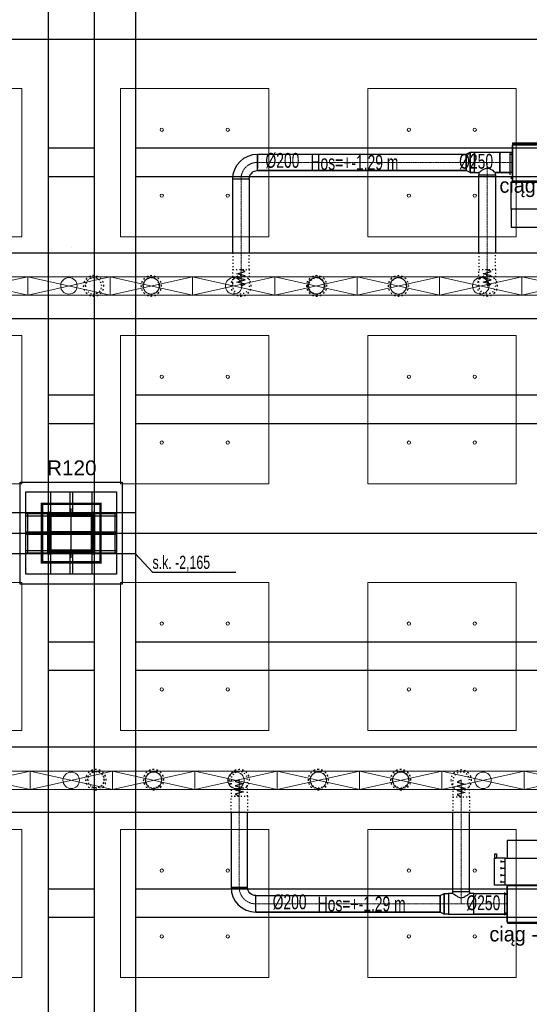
# Model space of a CAD drawing. Header units: centimetres. Extents: x -228435 to 46820, y -89367 to 152985.
# Tile 170 of 252: x -11165 to -4979, y 23275 to 35238. Entities that reach past the tile are written whole.
import ezdxf

# ---------------------------------------------------------------- set-up
doc = ezdxf.new("R2010")
doc.units = ezdxf.units.CM
doc.header["$LTSCALE"] = 50
doc.header["$PDMODE"] = 35
doc.header["$PDSIZE"] = 0.1
for name, pattern in [('CADVENT_CENTERLINE', [9.9, 7.4, -1, 0.5, -1]), ('CADVENT_HIDDEN', [0.8, 0.25, -0.55]), ('Kondygnacja  -0_5$0$HIDDEN', [9.525, 6.35, -3.175]), ('Kondygnacja  -0_5$0$HIDDEN2', [4.7625, 3.175, -1.5875]), ('Osie rzutów$0$DASHDOT2', [12.7, 6.35, -3.175, 0, -3.175])]:
    doc.linetypes.add(name, pattern=pattern)
doc.layers.get('0').update_dxf_attribs({"color": 8})
doc.layers.get('DEFPOINTS').update_dxf_attribs({"color": 8})
for name, color, linetype in [('01-103-Went PP_poziom-0_5$0$L_Nawiew', 3, 'Continuous'), ('bgde-nawiewEXP', 1, 'Continuous'), ('bgde-nawiewHIDDEN', 1, 'Continuous'), ('bgde-tekst', 7, 'Continuous'), ('bgde-wywiewSOL', 5, 'Continuous'), ('Kondygnacja  -0_5$0$ARCH_GK', 8, 'Continuous'), ('Kondygnacja  -0_5$0$ARCH_INFO_ODPORNOŚĆ OGNIOWA', 8, 'Continuous'), ('Kondygnacja  -0_5$0$ARCH_KONSTR_POWYŻEJ RZUTU', 8, 'Kondygnacja  -0_5$0$HIDDEN'), ('Kondygnacja  -0_5$0$ARCH_KONSTR_POWYŻEJ RZUTU_IST', 8, 'Kondygnacja  -0_5$0$HIDDEN2'), ('Kondygnacja  -0_5$0$ARCH_KONSTRUKCJA_NIEWIDOCZNA', 8, 'Continuous'), ('Kondygnacja  -0_5$0$ARCH_OKŁADZINA', 8, 'Continuous'), ('Kondygnacja  -0_5$0$ARCH_SŁUPY', 8, 'Continuous'), ('Osie rzutów$0$ARCH_INFO_OSIE_IST', 8, 'Osie rzutów$0$DASHDOT2'), ('Osie rzutów$0$ARCH_INFO_OSIE_OPISY_IST', 8, 'Continuous')]:
    doc.layers.add(name, color=color, linetype=linetype)
for name, color, linetype, lineweight in [('bgde-nawiewCEN', 7, 'Continuous', 13), ('bgde_AJ_specyfikacja', 2, 'Continuous', 30), ('bgde_nawiewnik', 11, 'Continuous', 5), ('Kondygnacja  -0_5$0$ARCH_INFO_WYMIARY', 8, 'Continuous', 9), ('SU Lampy kwadratowe  -05$0$ARCH_SUFITY_PODWIESZANE', 8, 'Continuous', 9)]:
    doc.layers.add(name, color=color, linetype=linetype, lineweight=lineweight)
doc.styles.add('Kondygnacja  -0_5$0$Arial', font='ARIAL.TTF')
doc.styles.add('Kondygnacja  -0_5$0$BIKTS', font='bikromsw.shx', dxfattribs={"width": 0.8})
doc.styles.add('Kondygnacja  -0_5$0$Romans', font='Romans.shx', dxfattribs={"width": 0.7})
doc.dimstyles.new('Kondygnacja  -0_5$0$Wymiary 1-100', dxfattribs={"dimtxt": 12, "dimasz": 10, "dimexe": 5, "dimexo": 0, "dimgap": 4, "dimtad": 1, "dimrnd": 0.5, "dimzin": 12, "dimdsep": 46, "dimtxsty": 'Kondygnacja  -0_5$0$Romans', "dimblk": 'Kondygnacja  -0_5$0$_Oblique', "dimcen": 10, "dimdle": 10, "dimclrt": 55, "dimazin": 0, "dimtfac": 1, "dimtmove": 1, "dimatfit": 3, "dimfxl": 0, "dimtolj": 1, "dimtzin": 0, "dimarcsym": 0})
pattern_1 = [(45, (-1133.3117, -3177.9858), (-0.6735192, 0.6735192), [])]

# ---------------------------------------------------------------- blocks, each defined once
blk = doc.blocks.new('Osie rzutów')
at = {"layer": 'Osie rzutów$0$ARCH_INFO_OSIE_IST', "ltscale": 10}
for p, q in [((11060, 12510), (11060, 4623.26)), ((4436.24, 8000), (15156.54, 8000)), ((11060, 7370), (11060, 7430)), ((4436.04, 7400), (15156.54, 7400)), ((11090, 7400), (11030, 7400))]:
    blk.add_line(p, q, dxfattribs=at)
blk = doc.blocks.new('SU Lampy kwadratowe  -05$0$moduł sufitu')
at = {"layer": 'SU Lampy kwadratowe  -05$0$ARCH_SUFITY_PODWIESZANE'}
for points in [[(60, -60), (240, -60), (240, -240), (60, -240)], [(360, -60), (540, -60), (540, -240), (360, -240)], [(60, -360), (240, -360), (240, -540), (60, -540)], [(360, -360), (540, -360), (540, -540), (360, -540)]]:
    blk.add_lwpolyline(points, close=True, dxfattribs=at)
for centre in [(110, -110), (190, -110), (410, -110), (490, -110), (110, -190), (190, -190), (410, -190), (490, -190), (110, -410), (190, -410), (410, -410), (490, -410), (110, -490), (190, -490), (410, -490), (490, -490)]:
    blk.add_circle(centre, 2, dxfattribs=at)
blk = doc.blocks.new('SU Lampy kwadratowe  -05')
at = {"layer": 'SU Lampy kwadratowe  -05$0$ARCH_SUFITY_PODWIESZANE'}
for points in [[(11120, 7340), (11300, 7340), (11300, 7160), (11120, 7160)], [(11420, 7340), (11600, 7340), (11600, 7160), (11420, 7160)], [(11120, 7040), (11300, 7040), (11300, 6860), (11120, 6860)], [(11420, 7040), (11600, 7040), (11600, 6860), (11420, 6860)]]:
    blk.add_lwpolyline(points, close=True, dxfattribs=at)
for centre in [(11170, 7290), (11250, 7290), (11470, 7290), (11550, 7290), (11170, 7210), (11250, 7210), (11470, 7210), (11550, 7210), (11170, 6990), (11250, 6990), (11470, 6990), (11550, 6990), (11170, 6910), (11250, 6910), (11470, 6910), (11550, 6910)]:
    blk.add_circle(centre, 2, dxfattribs=at)
for p in [(10460, 8000), (11060, 8000), (10460, 7400)]:
    blk.add_blockref('SU Lampy kwadratowe  -05$0$moduł sufitu', p, dxfattribs=at)
blk = doc.blocks.new('Kondygnacja  -0_5$0$słup_kwadrat')
at = {"layer": 'Kondygnacja  -0_5$0$ARCH_SŁUPY', "lineweight": 40}
h = blk.add_hatch(dxfattribs=at)
h.set_pattern_fill('ANSI31', color=256, scale=0.3, style=0)
h.set_pattern_definition(pattern_1)
h.paths.add_polyline_path([(36, 34), (39, 34), (39, 84), (36, 84)])
h = blk.add_hatch(dxfattribs=at)
h.set_pattern_fill('ANSI31', color=256, scale=0.3, style=0)
h.set_pattern_definition(pattern_1)
h.paths.add_polyline_path([(89, 34), (92, 34), (92, 84), (89, 84)])
h = blk.add_hatch(dxfattribs=at)
h.set_pattern_fill('ANSI31', color=256, scale=0.3, style=0)
h.set_pattern_definition(pattern_1)
h.paths.add_polyline_path([(89, 80), (89, 83), (39, 83), (39, 80)])
h = blk.add_hatch(dxfattribs=at)
h.set_pattern_fill('ANSI31', color=256, scale=0.3, style=0)
h.set_pattern_definition(pattern_1)
h.paths.add_polyline_path([(89, 57.5), (89, 60.5), (39, 60.5), (39, 57.5)])
h = blk.add_hatch(dxfattribs=at)
h.set_pattern_fill('ANSI31', color=256, scale=0.3, style=0)
h.set_pattern_definition(pattern_1)
h.paths.add_polyline_path([(89, 35), (89, 38), (39, 38), (39, 35)])
at = {"layer": 'Kondygnacja  -0_5$0$ARCH_KONSTRUKCJA_NIEWIDOCZNA'}
blk.add_lwpolyline([(119, 109), (119, 9), (9, 9), (9, 109)], close=True, dxfattribs=at)
for points in [[(36, 109), (36, 84)], [(39, 109), (39, 84)], [(62.5, 109), (62.5, 83)], [(65.5, 109), (65.5, 83)], [(89, 109), (89, 84)], [(92, 109), (92, 84)], [(9, 83), (36, 83)], [(9, 80), (36, 80)], [(92, 83), (119, 83)], [(92, 80), (119, 80)], [(9, 60.5), (36, 60.5)], [(92, 60.5), (119, 60.5)], [(9, 57.5), (36, 57.5)], [(92, 57.5), (119, 57.5)], [(9, 38), (36, 38)], [(92, 38), (119, 38)], [(9, 35), (36, 35)], [(36, 34), (36, 9)], [(39, 34), (39, 9)], [(62.5, 35), (62.5, 9)], [(65.5, 35), (65.5, 9)], [(89, 34), (89, 9)], [(92, 35), (119, 35)], [(92, 34), (92, 9)]]:
    blk.add_lwpolyline(points, dxfattribs=at)
at = {"layer": 'Kondygnacja  -0_5$0$ARCH_OKŁADZINA'}
blk.add_lwpolyline([(2, 121), (126, 121), (126, -3), (2, -3)], close=True, dxfattribs=at)
at = {"layer": 'Kondygnacja  -0_5$0$ARCH_SŁUPY', "lineweight": 40}
for p, q in [((39, 60.5), (89, 60.5)), ((89, 57.5), (39, 57.5))]:
    blk.add_line(p, q, dxfattribs=at)
at = {"layer": 'Kondygnacja  -0_5$0$ARCH_SŁUPY', "lineweight": 50, "const_width": 3}
blk.add_lwpolyline([(28.5, 94.5), (99.5, 94.5), (99.5, 23.5), (28.5, 23.5)], close=True, dxfattribs=at)
at = {"layer": 'Kondygnacja  -0_5$0$ARCH_SŁUPY', "lineweight": 40}
for points in [[(36, 84), (39, 84), (39, 34), (36, 34)], [(89, 84), (92, 84), (92, 34), (89, 34)]]:
    blk.add_lwpolyline(points, close=True, dxfattribs=at)
for points in [[(89, 83), (39, 83)], [(39, 80), (89, 80)], [(89, 38), (39, 38)], [(39, 35), (89, 35)]]:
    blk.add_lwpolyline(points, dxfattribs=at)
blk = doc.blocks.new('Kondygnacja  -0_5$0$konstrukcja istniejąca -0.5')
at = {"layer": 'Kondygnacja  -0_5$0$ARCH_KONSTR_POWYŻEJ RZUTU_IST', "ltscale": 10}
for points in [[(11032, 8575), (11032, 7425)], [(11088, 8575), (11088, 7425)], [(11138, 8575), (11138, 7425)], [(11138, 7375), (10982, 7375), (10982, 7425), (11138, 7425), (11138, 7375)], [(11032, 7375), (11032, 6225)], [(11088, 7375), (11088, 6225)], [(11138, 7375), (11138, 6225)], [(11032, 7267.9), (11088, 7267.9)], [(11138, 7267.9), (12182, 7267.9)], [(11088, 7232.9), (11032, 7232.9)], [(12182, 7232.9), (11138, 7232.9)], [(11032, 6967.9), (11088, 6967.9)], [(11138, 6967.9), (12182, 6967.9)], [(11088, 6932.9), (11032, 6932.9)], [(12182, 6932.9), (11138, 6932.9)]]:
    blk.add_lwpolyline(points, dxfattribs=at)
at = {"layer": 'Kondygnacja  -0_5$0$ARCH_KONSTR_POWYŻEJ RZUTU_IST', "ltscale": 10, "elevation": 0}
for points in [[(11032, 7867.9), (11088, 7867.9)], [(11138, 7867.9), (12182, 7867.9)], [(11088, 7832.9), (11032, 7832.9)], [(12182, 7832.9), (11138, 7832.9)], [(11032, 7567.9), (11088, 7567.9)], [(11138, 7567.9), (12182, 7567.9)], [(11088, 7532.9), (11032, 7532.9)], [(12182, 7532.9), (11138, 7532.9)], [(11007, 7425), (11007, 7375)], [(11113, 7425), (11113, 7375)]]:
    blk.add_lwpolyline(points, dxfattribs=at)
at = {"layer": 'Kondygnacja  -0_5$0$ARCH_KONSTR_POWYŻEJ RZUTU_IST'}
blk.add_lwpolyline([(11138, 7375), (11158.7, 7352.5), (11259.8, 7352.5)], dxfattribs=at)
at = {"layer": 'Kondygnacja  -0_5$0$ARCH_KONSTR_POWYŻEJ RZUTU_IST', "style": 'Kondygnacja  -0_5$0$BIKTS', "width": 0.7}
blk.add_text('s.k. -2,165', height=16, dxfattribs=at).set_placement((11158.7, 7356.5))
blk = doc.blocks.new('Kondygnacja  -0_5$0$_Oblique')
at = {"color": 0, "linetype": 'ByBlock', "lineweight": -2}
blk.add_line((-0.5, -0.5), (0.5, 0.5), dxfattribs=at)
blk = doc.blocks.new('*D212')
at = {"layer": 'DEFPOINTS', "color": 0}
for p in [(-30586, 81900), (-30681, 12490), (9064, 12490)]:
    blk.add_point(p, dxfattribs=at)
at = {"layer": 'Kondygnacja  -0_5$0$ARCH_INFO_WYMIARY', "color": 0, "lineweight": -2}
for p, q in [((-30673, 81900), (-30686, 81900)), ((-30681, 81910), (-30681, 12480)), ((-30673, 12490), (-30686, 12490))]:
    blk.add_line(p, q, dxfattribs=at)
at = {"layer": 'Kondygnacja  -0_5$0$ARCH_INFO_WYMIARY', "color": 0, "lineweight": -2, "xscale": 10, "yscale": 10, "zscale": 10}
for p, rotation in [((-30681, 81900), 90), ((-30681, 12490), 270)]:
    blk.add_blockref('Kondygnacja  -0_5$0$_Oblique', p, dxfattribs=dict(at, rotation=rotation))
at = {"layer": 'Kondygnacja  -0_5$0$ARCH_INFO_WYMIARY', "color": 55, "insert": (-30691, 47195), "char_height": 12, "attachment_point": 5, "rotation": 90, "style": 'Kondygnacja  -0_5$0$Romans'}
blk.add_mtext('\\A1;69410.5', dxfattribs=at)
blk = doc.blocks.new('A$C066D7839')
at = {"layer": 'bgde_nawiewnik'}
for p, q in [((-50, -11.15), (-50, 11.15)), ((-50, 11.15), (50, 11.15)), ((-50, -11.15), (50, 11.15)), ((50, -11.15), (-50, 11.15)), ((50, 11.15), (50, -11.15)), ((50, -11.15), (-50, -11.15))]:
    blk.add_line(p, q, dxfattribs=at)
blk.add_circle((0, 0), 10, dxfattribs=at)
blk = doc.blocks.new('A$C5B3E7367')
at = {"layer": '01-103-Went PP_poziom-0_5$0$L_Nawiew'}
h = blk.add_hatch(color=256, dxfattribs=at)
h.paths.add_polyline_path([(215, 704), (215, 674), (332, 674), (332, 612), (446, 689), (332, 766), (332, 704)])
h.paths.add_polyline_path([(48, 704), (48, 674), (215, 674), (215, 704)])
for p, q in [((215, 1525), (165, 1525)), ((165, 1525), (165, 1505)), ((165, 1505), (215, 1505)), ((215, 1400), (215, 1530)), ((545, 1530), (215, 1530)), ((215, 1530), (215, 1515)), ((244, 1452), (269, 1452)), ((256, 1452), (256, 1400)), ((326, 1452), (351, 1452)), ((339, 1452), (339, 1400)), ((409, 1452), (434, 1452)), ((421, 1452), (421, 1400)), ((491, 1452), (516, 1452)), ((504, 1452), (504, 1400)), ((545, 1400), (545, 1530)), ((0, 1378), (215, 1378)), ((0, 0), (0, 1378)), ((545, 1400), (215, 1400)), ((215, 1400), (215, 1378)), ((215, 1378), (215, 0)), ((545, 0), (545, 1400)), ((446, 689), (332, 766)), ((332, 704), (332, 766)), ((48, 704), (332, 704)), ((48, 704), (48, 674)), ((48, 674), (332, 674)), ((446, 689), (332, 612)), ((332, 612), (332, 674)), ((215, 0), (0, 0)), ((215, 0), (545, 0))]:
    blk.add_line(p, q, dxfattribs=at)
blk = doc.blocks.new('A$C53CA46B8')
at = {"layer": 'bgde-wywiewSOL'}
for p, q in [((200, 481), (-250, 481)), ((-250, 481), (-250, -879)), ((113, 511), (-162, 511)), ((-137, 481), (-137, 511)), ((88, 481), (88, 511)), ((200, 481), (200, -879)), ((200, -879), (-250, -879)), ((113, -909), (-162, -909)), ((-137, -879), (-137, -909)), ((88, -879), (88, -909))]:
    blk.add_line(p, q, dxfattribs=at)
at = {"layer": '01-103-Went PP_poziom-0_5$0$L_Nawiew'}
blk.add_blockref('A$C5B3E7367', (-795, -894), dxfattribs=at)

msp = doc.modelspace()

# ---------------------------------------------------------------- linework, layer by layer
at = {"layer": 'bgde-nawiewCEN', "linetype": 'CADVENT_CENTERLINE', "ltscale": 0.06}
for p, q in [((-5745.979, 33504.314), (-8278.377, 33504.314)), ((-5642.979, 33504.314), (-5745.979, 33504.314)), ((-5642.979, 33504.314), (-5489.979, 33504.314)), ((-5489.979, 33354.314), (-5489.979, 33504.314)), ((-5489.979, 33504.314), (-5336.979, 33504.314)), ((-5336.979, 33504.314), (-5187.132, 33504.314)), ((-5183.132, 33504.314), (-5187.132, 33504.314)), ((-8478.377, 33304.314), (-8478.377, 32203.959)), ((-5489.979, 33354.314), (-5489.979, 32203.959)), ((-8478.377, 32203.959), (-8478.377, 32185.263)), ((-8478.377, 32185.263), (-8478.377, 32134.152)), ((-5489.979, 32203.959), (-5489.979, 32185.263)), ((-5489.979, 32185.263), (-5489.979, 32134.152)), ((-8478.377, 32134.152), (-8478.377, 32106.359)), ((-8478.377, 32106.359), (-8478.377, 32082.833)), ((-8478.377, 32082.833), (-8478.377, 32063.218)), ((-8478.377, 32063.218), (-8478.377, 32047.159)), ((-5489.979, 32134.152), (-5489.979, 32106.359)), ((-5489.979, 32106.359), (-5489.979, 32082.833)), ((-5489.979, 32082.833), (-5489.979, 32063.218)), ((-5489.979, 32063.218), (-5489.979, 32047.159)), ((-8478.377, 32047.159), (-8478.377, 32034.3)), ((-8478.377, 32034.3), (-8478.377, 32024.285)), ((-8478.377, 32024.285), (-8478.377, 32016.759)), ((-8478.377, 32016.759), (-8478.377, 32011.366)), ((-8478.377, 32011.366), (-8478.377, 32007.752)), ((-8478.377, 32007.752), (-8478.377, 32005.559)), ((-8478.377, 32005.559), (-8478.377, 32004.433)), ((-8478.377, 32004.433), (-8478.377, 32003.959)), ((-5489.979, 32047.159), (-5489.979, 32034.3)), ((-5489.979, 32034.3), (-5489.979, 32024.285)), ((-5489.979, 32024.285), (-5489.979, 32016.759)), ((-5489.979, 32016.759), (-5489.979, 32011.366)), ((-5489.979, 32011.366), (-5489.979, 32007.752)), ((-5489.979, 32007.752), (-5489.979, 32005.559)), ((-5489.979, 32005.559), (-5489.979, 32004.433)), ((-5489.979, 32004.433), (-5489.979, 32003.959)), ((-8499.688, 26002.459), (-8499.688, 26002.933)), ((-8499.688, 26001.333), (-8499.688, 26002.459)), ((-8499.688, 25999.14), (-8499.688, 26001.333)), ((-8499.688, 25995.526), (-8499.688, 25999.14)), ((-8499.688, 25990.133), (-8499.688, 25995.526)), ((-8499.688, 25982.607), (-8499.688, 25990.133)), ((-8499.688, 25972.592), (-8499.688, 25982.607)), ((-8499.688, 25959.733), (-8499.688, 25972.592)), ((-5805.459, 25996.478), (-5805.459, 25996.952)), ((-5805.459, 25995.352), (-5805.459, 25996.478)), ((-5805.459, 25993.159), (-5805.459, 25995.352)), ((-5805.459, 25989.544), (-5805.459, 25993.159)), ((-5805.459, 25984.152), (-5805.459, 25989.544)), ((-5805.459, 25976.626), (-5805.459, 25984.152)), ((-5805.459, 25966.611), (-5805.459, 25976.626)), ((-5805.459, 25953.752), (-5805.459, 25966.611)), ((-8499.688, 25943.674), (-8499.688, 25959.733)), ((-8499.688, 25924.059), (-8499.688, 25943.674)), ((-8499.688, 25900.533), (-8499.688, 25924.059)), ((-8499.688, 25872.74), (-8499.688, 25900.533)), ((-8499.688, 25821.629), (-8499.688, 25872.74)), ((-5805.459, 25937.692), (-5805.459, 25953.752)), ((-5805.459, 25918.078), (-5805.459, 25937.692)), ((-5805.459, 25894.552), (-5805.459, 25918.078)), ((-5805.459, 25866.759), (-5805.459, 25894.552)), ((-5805.459, 25815.648), (-5805.459, 25866.759)), ((-8499.688, 25802.933), (-8499.688, 25821.629)), ((-8499.688, 24695.218), (-8499.688, 25802.933)), ((-5805.459, 25796.952), (-5805.459, 25815.648)), ((-5805.459, 24645.218), (-5805.459, 25796.952)), ((-5805.459, 24645.218), (-5805.459, 24495.218)), ((-6061.459, 24495.218), (-8299.688, 24495.218)), ((-5958.459, 24495.218), (-6061.459, 24495.218)), ((-5958.459, 24495.218), (-5805.459, 24495.218)), ((-5805.459, 24495.218), (-5652.459, 24495.218)), ((-5652.459, 24495.218), (-5246.078, 24495.218)), ((-5242.078, 24495.218), (-5246.078, 24495.218))]:
    msp.add_line(p, q, dxfattribs=at)
msp.add_arc((-8278.377, 33304.314), 200, 90, 180, dxfattribs=at)
at = {"layer": 'bgde-nawiewCEN', "linetype": 'CADVENT_CENTERLINE', "ltscale": 0.06, "extrusion": (0, 0, -1)}
msp.add_arc((8299.688, 24695.218), 200, 270, 0, dxfattribs=at)
at = {"layer": 'bgde-nawiewEXP', "linetype": 'Continuous'}
for points in [[(-5183.132, 33729.314), (-3823.132, 33729.314), (-3823.132, 33739.314), (-5183.132, 33739.314)], [(-5183.132, 33279.314), (-3823.132, 33279.314), (-3823.132, 33729.314), (-5183.132, 33729.314)], [(-8278.377, 33404.314), (-8278.377, 33604.314), (-5745.979, 33604.314), (-5745.979, 33404.314)], [(-5242.078, 24260.218), (-3882.078, 24260.218), (-3882.078, 24270.218), (-5242.078, 24270.218), (-5242.078, 24720.218), (-3882.078, 24720.218), (-3882.078, 24270.218), (-5242.078, 24270.218)], [(-6061.459, 24395.218), (-6061.459, 24595.218), (-6013.302, 24620.218), (-6013.302, 24370.218)], [(-6013.302, 24370.218), (-6013.302, 24620.218), (-5958.459, 24620.218), (-5958.459, 24370.218)], [(-5958.459, 24370.218), (-5652.459, 24370.218), (-5652.459, 24620.218), (-5705.459, 24620.218), (-5713.071, 24612.606), (-5719.463, 24610.703), (-5734.748, 24595.418), (-5761.205, 24583.606), (-5767.19, 24577.621), (-5805.459, 24566.228), (-5843.727, 24577.621), (-5849.713, 24583.606), (-5876.169, 24595.418), (-5891.454, 24610.703), (-5897.847, 24612.606), (-5905.459, 24620.218), (-5958.459, 24620.218), (-5958.459, 24379.733)]]:
    msp.add_lwpolyline(points, close=True, dxfattribs=at)
for points in [[(-8278.377, 33404.314), (-5745.979, 33404.314), (-5745.979, 33604.314), (-5697.822, 33629.314), (-5697.822, 33379.314), (-5745.979, 33404.314)], [(-5697.822, 33379.314), (-5697.822, 33629.314), (-5642.979, 33629.314), (-5642.979, 33504.314)], [(-5642.979, 33379.314), (-5642.979, 33629.314), (-5336.979, 33629.314), (-5336.979, 33415.926)], [(-5336.979, 33379.314), (-5336.979, 33629.314), (-5187.132, 33629.314), (-5187.132, 33552.149)], [(-5187.132, 33379.314), (-5187.132, 33629.314), (-5183.132, 33629.314)], [(-8578.377, 33304.314), (-8572.613, 33362.841), (-8555.541, 33419.119), (-8527.818, 33470.985), (-8490.509, 33516.446), (-8445.048, 33553.755), (-8393.182, 33581.478), (-8336.904, 33598.55), (-8278.377, 33604.314), (-8278.377, 33466.046)], [(-8278.377, 33466.046), (-8278.377, 33504.314)], [(-5642.979, 33504.314), (-5642.979, 33552.149)], [(-5642.979, 33388.829), (-5642.979, 33504.314)], [(-5642.979, 33504.314), (-5642.979, 33456.479)], [(-5187.132, 33552.149), (-5187.132, 33592.702)], [(-5187.132, 33415.926), (-5187.132, 33552.149)], [(-5187.132, 33552.149), (-5187.132, 33504.314)], [(-8578.377, 33304.314), (-8378.377, 33304.314), (-8376.456, 33323.823), (-8370.765, 33342.582), (-8361.524, 33359.871), (-8349.088, 33375.025), (-8333.934, 33387.461), (-8316.646, 33396.702), (-8297.886, 33402.392), (-8278.377, 33404.314), (-8278.377, 33466.046)], [(-8278.377, 33466.046), (-8278.377, 33433.603)], [(-5697.822, 33379.314), (-5642.979, 33379.314)], [(-5642.979, 33379.314), (-5697.822, 33379.314)], [(-5642.979, 33388.829), (-5642.979, 33379.314), (-5589.979, 33379.314), (-5589.979, 33354.314), (-5389.979, 33354.314), (-5389.979, 33379.314), (-5397.591, 33386.926), (-5403.984, 33388.829), (-5419.269, 33404.114), (-5445.725, 33415.926), (-5451.711, 33421.911), (-5489.979, 33433.304), (-5528.248, 33421.911), (-5534.233, 33415.926), (-5560.69, 33404.114), (-5575.975, 33388.829), (-5582.367, 33386.926), (-5589.979, 33379.314)], [(-5642.979, 33379.314), (-5642.979, 33388.829)], [(-5389.979, 33379.314), (-5336.979, 33379.314)], [(-5336.979, 33379.314), (-5389.979, 33379.314)], [(-5336.979, 33415.926), (-5336.979, 33456.479)], [(-5336.979, 33388.829), (-5336.979, 33415.926)], [(-5336.979, 33415.926), (-5336.979, 33388.829)], [(-5336.979, 33388.829), (-5336.979, 33379.314)], [(-5336.979, 33379.314), (-5336.979, 33388.829)], [(-5336.979, 33379.314), (-5187.132, 33379.314)], [(-5187.132, 33379.314), (-5336.979, 33379.314)], [(-5187.132, 33415.926), (-5187.132, 33388.829)], [(-5187.132, 33379.314), (-5187.132, 33415.926)], [(-5187.132, 33379.314), (-5183.132, 33379.314)], [(-8578.377, 32403.941), (-8578.377, 33304.314), (-8378.377, 33304.314), (-8378.377, 32403.941)], [(-5589.979, 32403.941), (-5589.979, 33354.314), (-5389.979, 33354.314), (-5389.979, 32403.941)], [(-40588.801, 32403.941), (630.964, 32403.941), (630.964, 31603.941), (-40588.801, 31603.941)], [(-40588.801, 26403.234), (10635.702, 26403.234), (10635.702, 25603.234), (-40588.801, 25603.234)], [(-8599.688, 25603.234), (-8599.688, 24695.218), (-8593.924, 24636.691), (-8576.852, 24580.413), (-8549.129, 24528.547), (-8511.82, 24483.086), (-8466.359, 24445.777), (-8414.493, 24418.054), (-8358.215, 24400.982), (-8299.688, 24395.218), (-8299.688, 24595.218), (-8319.197, 24597.14), (-8337.956, 24602.83), (-8355.245, 24612.071), (-8370.399, 24624.507), (-8382.835, 24639.661), (-8392.076, 24656.95), (-8397.767, 24675.709), (-8399.688, 24695.218), (-8599.688, 24695.218), (-8599.688, 24695.218), (-8399.688, 24695.218), (-8399.688, 25603.234)], [(-5905.459, 24645.218), (-5705.459, 24645.218), (-5705.459, 25603.234)], [(-5905.459, 24645.218), (-5905.459, 25603.234)], [(-5905.459, 24620.218), (-5905.459, 24645.218), (-5705.459, 24645.218), (-5705.459, 24620.218)], [(-8299.688, 24395.218), (-8299.688, 24595.218), (-6061.459, 24595.218), (-6061.459, 24395.218)], [(-5652.459, 24370.218), (-5652.459, 24620.218), (-5246.078, 24620.218), (-5246.078, 24543.053)], [(-5246.078, 24370.218), (-5246.078, 24620.218), (-5242.078, 24620.218)], [(-5246.078, 24543.053), (-5246.078, 24583.606)], [(-5246.078, 24495.218), (-5246.078, 24543.053)], [(-5246.078, 24543.053), (-5246.078, 24495.218)], [(-5246.078, 24495.218), (-5246.078, 24447.383)], [(-5246.078, 24447.383), (-5246.078, 24495.218)], [(-5246.078, 24406.83), (-5246.078, 24447.383)], [(-5246.078, 24447.383), (-5246.078, 24406.83)], [(-5246.078, 24406.83), (-5246.078, 24379.733)], [(-5246.078, 24370.218), (-5246.078, 24406.83)], [(-8299.688, 24395.218), (-6061.459, 24395.218)], [(-6061.459, 24395.218), (-8299.688, 24395.218)], [(-6061.459, 24395.218), (-6061.459, 24402.83)], [(-5652.459, 24370.218), (-5246.078, 24370.218)], [(-5246.078, 24370.218), (-5652.459, 24370.218)], [(-5246.078, 24370.218), (-5242.078, 24370.218)]]:
    msp.add_lwpolyline(points, dxfattribs=at)
at = {"layer": 'bgde-nawiewHIDDEN', "linetype": 'CADVENT_HIDDEN'}
for points in [[(-5183.132, 33379.314), (-5183.132, 33629.314)], [(-8578.377, 32403.941), (-8578.377, 32203.959), (-8378.377, 32203.959), (-8378.377, 32403.941)], [(-5589.979, 32403.941), (-5589.979, 32203.959), (-5389.979, 32203.959), (-5389.979, 32403.941)], [(-10367.838, 32003.959), (-10360.226, 32042.227), (-10338.549, 32074.67), (-10306.106, 32096.347), (-10267.838, 32103.959), (-10229.57, 32096.347)], [(-10229.57, 32096.347), (-10267.838, 32103.959)], [(-10229.57, 31911.571), (-10197.127, 31933.248), (-10175.45, 31965.691), (-10167.838, 32003.959), (-10175.45, 32042.227), (-10197.127, 32074.67), (-10229.57, 32096.347)], [(-10229.57, 32096.347), (-10197.127, 32074.67)], [(-9667.838, 32003.959), (-9660.226, 32042.227), (-9638.549, 32074.67), (-9606.106, 32096.347), (-9567.838, 32103.959), (-9529.57, 32096.347)], [(-9529.57, 32096.347), (-9567.838, 32103.959)], [(-9529.57, 32096.347), (-9497.127, 32074.67)], [(-9497.127, 32074.67), (-9529.57, 32096.347)], [(-9497.127, 32074.67), (-9475.45, 32042.227)], [(-9475.45, 32042.227), (-9497.127, 32074.67)], [(-6667.838, 32003.959), (-6660.226, 32042.227), (-6638.549, 32074.67), (-6606.106, 32096.347)], [(-6606.106, 32096.347), (-6638.549, 32074.67)], [(-6606.106, 32096.347), (-6567.838, 32103.959), (-6529.57, 32096.347), (-6497.127, 32074.67), (-6475.45, 32042.227)], [(-6475.45, 32042.227), (-6497.127, 32074.67)], [(-10367.838, 32003.959), (-10360.226, 31965.691), (-10338.549, 31933.248), (-10306.106, 31911.571), (-10267.838, 31903.959), (-10229.57, 31911.571)], [(-9667.838, 32003.959), (-9660.226, 31965.691), (-9638.549, 31933.248), (-9606.106, 31911.571), (-9567.838, 31903.959), (-9529.57, 31911.571)], [(-9475.45, 32042.227), (-9467.838, 32003.959), (-9475.45, 31965.691), (-9497.127, 31933.248)], [(-9497.127, 31933.248), (-9475.45, 31965.691)], [(-6667.838, 32003.959), (-6660.226, 31965.691), (-6638.549, 31933.248), (-6606.106, 31911.571)], [(-6606.106, 31911.571), (-6567.838, 31903.959), (-6529.57, 31911.571), (-6497.127, 31933.248), (-6475.45, 31965.691)], [(-6475.45, 32042.227), (-6467.838, 32003.959), (-6475.45, 31965.691), (-6497.127, 31933.248)], [(-10229.57, 31911.571), (-10267.838, 31903.959)], [(-9529.57, 31911.571), (-9567.838, 31903.959)], [(-9529.57, 31911.571), (-9497.127, 31933.248)], [(-9497.127, 31933.248), (-9529.57, 31911.571)], [(-6606.106, 31911.571), (-6638.549, 31933.248)], [(-10340.003, 26003.234), (-10332.391, 26041.502), (-10310.713, 26073.945), (-10278.271, 26095.622)], [(-10278.271, 26095.622), (-10240.003, 26103.234), (-10201.734, 26095.622), (-10169.292, 26073.945), (-10147.615, 26041.502), (-10140.003, 26003.234), (-10147.615, 25964.966), (-10169.292, 25932.523), (-10201.734, 25910.846), (-10240.003, 25903.234), (-10278.271, 25910.846), (-10310.713, 25932.523)], [(-10278.271, 26095.622), (-10310.713, 26073.945)], [(-9632.391, 26041.502), (-9610.713, 26073.945), (-9578.271, 26095.622), (-9540.003, 26103.234), (-9501.734, 26095.622)], [(-9501.734, 26095.622), (-9540.003, 26103.234)], [(-9501.734, 26095.622), (-9469.292, 26073.945), (-9447.615, 26041.502), (-9440.003, 26003.234), (-9447.615, 25964.966), (-9469.292, 25932.523), (-9501.734, 25910.846), (-9540.003, 25903.234)], [(-8599.688, 25603.234), (-8599.688, 25802.933), (-8399.688, 25802.933), (-8399.688, 26002.933), (-8407.3, 26041.201), (-8428.977, 26073.644), (-8461.42, 26095.321), (-8499.688, 26102.933), (-8537.956, 26095.321), (-8570.399, 26073.644), (-8592.076, 26041.201), (-8599.688, 26002.933), (-8599.688, 25802.933), (-8399.688, 25802.933), (-8399.688, 25603.234)], [(-7640.003, 26003.234), (-7632.391, 25964.966), (-7610.713, 25932.523), (-7578.271, 25910.846), (-7540.003, 25903.234), (-7501.734, 25910.846), (-7469.292, 25932.523), (-7447.615, 25964.966), (-7440.003, 26003.234), (-7447.615, 26041.502), (-7469.292, 26073.945), (-7501.734, 26095.622), (-7540.003, 26103.234), (-7578.271, 26095.622), (-7610.713, 26073.945), (-7632.391, 26041.502)], [(-6632.391, 26041.502), (-6610.713, 26073.945), (-6578.271, 26095.622)], [(-6578.271, 26095.622), (-6610.713, 26073.945)], [(-6578.271, 26095.622), (-6540.003, 26103.234), (-6501.734, 26095.622)], [(-6501.734, 26095.622), (-6540.003, 26103.234)], [(-6501.734, 26095.622), (-6469.292, 26073.945), (-6447.615, 26041.502), (-6440.003, 26003.234), (-6447.615, 25964.966), (-6469.292, 25932.523), (-6501.734, 25910.846), (-6540.003, 25903.234)], [(-10340.003, 26003.234), (-10332.391, 25964.966), (-10310.713, 25932.523), (-10278.271, 25910.846)], [(-9640.003, 26003.234), (-9632.391, 26041.502)], [(-9632.391, 26041.502), (-9640.003, 26003.234)], [(-9640.003, 26003.234), (-9632.391, 25964.966)], [(-9632.391, 25964.966), (-9640.003, 26003.234)], [(-9632.391, 25964.966), (-9610.713, 25932.523), (-9578.271, 25910.846), (-9540.003, 25903.234), (-9501.734, 25910.846)], [(-7640.003, 26003.234), (-7632.391, 26041.502), (-7610.713, 26073.945)], [(-6640.003, 26003.234), (-6632.391, 26041.502)], [(-6632.391, 26041.502), (-6640.003, 26003.234)], [(-6640.003, 26003.234), (-6632.391, 25964.966)], [(-6632.391, 25964.966), (-6640.003, 26003.234)], [(-6632.391, 25964.966), (-6610.713, 25932.523), (-6578.271, 25910.846)], [(-6578.271, 25910.846), (-6610.713, 25932.523)], [(-6578.271, 25910.846), (-6540.003, 25903.234), (-6501.734, 25910.846)], [(-5905.459, 25796.952), (-5705.459, 25796.952), (-5705.459, 25603.234)], [(-5905.459, 25796.952), (-5905.459, 25603.234)], [(-5242.078, 24370.218), (-5242.078, 24620.218)]]:
    msp.add_lwpolyline(points, dxfattribs=at)
for points in [[(-8578.377, 32034.3), (-8578.377, 32203.959), (-8378.377, 32203.959), (-8378.377, 32003.959), (-8385.989, 31965.691), (-8407.667, 31933.248), (-8440.109, 31911.571), (-8478.377, 31903.959), (-8516.646, 31911.571), (-8549.088, 31933.248), (-8570.765, 31965.691), (-8578.377, 32003.959), (-8578.377, 32024.285)], [(-5589.979, 32003.959), (-5589.979, 32203.959), (-5389.979, 32203.959), (-5389.979, 32003.959), (-5397.591, 31965.691), (-5419.269, 31933.248), (-5451.711, 31911.571), (-5489.979, 31903.959), (-5528.248, 31911.571), (-5560.69, 31933.248), (-5582.367, 31965.691)], [(-10392.838, 32003.959), (-10383.323, 31956.123), (-10356.226, 31915.571), (-10315.674, 31888.474), (-10267.838, 31878.959), (-10220.003, 31888.474), (-10179.45, 31915.571), (-10152.353, 31956.123), (-10142.838, 32003.959), (-10152.353, 32051.794), (-10179.45, 32092.347), (-10220.003, 32119.444), (-10267.838, 32128.959), (-10315.674, 32119.444), (-10356.226, 32092.347), (-10383.323, 32051.794)], [(-10392.838, 32003.959), (-10383.323, 31956.123), (-10356.226, 31915.571), (-10315.674, 31888.474), (-10267.838, 31878.959), (-10220.003, 31888.474), (-10179.45, 31915.571), (-10152.353, 31956.123), (-10142.838, 32003.959), (-10152.353, 32051.794), (-10179.45, 32092.347), (-10220.003, 32119.444), (-10267.838, 32128.959), (-10315.674, 32119.444), (-10356.226, 32092.347), (-10383.323, 32051.794)], [(-10367.838, 32003.959), (-10360.226, 31965.691), (-10338.549, 31933.248), (-10306.106, 31911.571), (-10267.838, 31903.959), (-10229.57, 31911.571), (-10197.127, 31933.248), (-10175.45, 31965.691), (-10167.838, 32003.959), (-10175.45, 32042.227), (-10197.127, 32074.67), (-10229.57, 32096.347), (-10267.838, 32103.959), (-10306.106, 32096.347), (-10338.549, 32074.67), (-10360.226, 32042.227)], [(-9692.838, 32003.959), (-9683.323, 31956.123), (-9656.226, 31915.571), (-9615.674, 31888.474), (-9567.838, 31878.959), (-9520.003, 31888.474), (-9479.45, 31915.571), (-9452.353, 31956.123), (-9442.838, 32003.959), (-9452.353, 32051.794), (-9479.45, 32092.347), (-9520.003, 32119.444), (-9567.838, 32128.959), (-9615.674, 32119.444), (-9656.226, 32092.347), (-9683.323, 32051.794)], [(-9692.838, 32003.959), (-9683.323, 31956.123), (-9656.226, 31915.571), (-9615.674, 31888.474), (-9567.838, 31878.959), (-9520.003, 31888.474), (-9479.45, 31915.571), (-9452.353, 31956.123), (-9442.838, 32003.959), (-9452.353, 32051.794), (-9479.45, 32092.347), (-9520.003, 32119.444), (-9567.838, 32128.959), (-9615.674, 32119.444), (-9656.226, 32092.347), (-9683.323, 32051.794)], [(-9667.838, 32003.959), (-9660.226, 31965.691), (-9638.549, 31933.248), (-9606.106, 31911.571), (-9567.838, 31903.959), (-9529.57, 31911.571), (-9497.127, 31933.248), (-9475.45, 31965.691), (-9467.838, 32003.959), (-9475.45, 32042.227), (-9497.127, 32074.67), (-9529.57, 32096.347), (-9567.838, 32103.959), (-9606.106, 32096.347), (-9638.549, 32074.67), (-9660.226, 32042.227)], [(-8603.377, 32003.959), (-8593.862, 31956.123), (-8566.766, 31915.571), (-8526.213, 31888.474), (-8478.377, 31878.959), (-8430.542, 31888.474), (-8389.989, 31915.571), (-8362.892, 31956.123), (-8353.377, 32003.959), (-8362.892, 32051.794), (-8389.989, 32092.347), (-8430.542, 32119.444), (-8478.377, 32128.959), (-8526.213, 32119.444), (-8566.766, 32092.347), (-8593.862, 32051.794)], [(-8603.377, 32003.959), (-8593.862, 31956.123), (-8566.766, 31915.571), (-8526.213, 31888.474), (-8478.377, 31878.959), (-8430.542, 31888.474), (-8389.989, 31915.571), (-8362.892, 31956.123), (-8353.377, 32003.959), (-8362.892, 32051.794), (-8389.989, 32092.347), (-8430.542, 32119.444), (-8478.377, 32128.959), (-8526.213, 32119.444), (-8566.766, 32092.347), (-8593.862, 32051.794)], [(-7685.039, 32003.959), (-7675.524, 31956.123), (-7648.427, 31915.571), (-7607.874, 31888.474), (-7560.039, 31878.959), (-7512.203, 31888.474), (-7471.65, 31915.571), (-7444.554, 31956.123), (-7435.039, 32003.959), (-7444.554, 32051.794), (-7471.65, 32092.347), (-7512.203, 32119.444), (-7560.039, 32128.959), (-7607.874, 32119.444), (-7648.427, 32092.347), (-7675.524, 32051.794)], [(-7685.039, 32003.959), (-7675.524, 31956.123), (-7648.427, 31915.571), (-7607.874, 31888.474), (-7560.039, 31878.959), (-7512.203, 31888.474), (-7471.65, 31915.571), (-7444.554, 31956.123), (-7435.039, 32003.959), (-7444.554, 32051.794), (-7471.65, 32092.347), (-7512.203, 32119.444), (-7560.039, 32128.959), (-7607.874, 32119.444), (-7648.427, 32092.347), (-7675.524, 32051.794)], [(-7660.039, 32003.959), (-7652.427, 31965.691), (-7630.749, 31933.248), (-7598.307, 31911.571), (-7560.039, 31903.959), (-7521.77, 31911.571), (-7489.328, 31933.248), (-7467.651, 31965.691), (-7460.039, 32003.959), (-7467.651, 32042.227), (-7489.328, 32074.67), (-7521.77, 32096.347), (-7560.039, 32103.959), (-7598.307, 32096.347), (-7630.749, 32074.67), (-7652.427, 32042.227)], [(-7660.039, 32003.959), (-7652.427, 32042.227), (-7630.749, 32074.67), (-7598.307, 32096.347), (-7560.039, 32103.959), (-7521.77, 32096.347), (-7489.328, 32074.67), (-7467.651, 32042.227), (-7460.039, 32003.959), (-7467.651, 31965.691), (-7489.328, 31933.248), (-7521.77, 31911.571), (-7560.039, 31903.959), (-7598.307, 31911.571), (-7630.749, 31933.248), (-7652.427, 31965.691)], [(-6692.838, 32003.959), (-6683.323, 31956.123), (-6656.226, 31915.571), (-6615.674, 31888.474), (-6567.838, 31878.959), (-6520.003, 31888.474), (-6479.45, 31915.571), (-6452.353, 31956.123), (-6442.838, 32003.959), (-6452.353, 32051.794), (-6479.45, 32092.347), (-6520.003, 32119.444), (-6567.838, 32128.959), (-6615.674, 32119.444), (-6656.226, 32092.347), (-6683.323, 32051.794)], [(-6692.838, 32003.959), (-6683.323, 31956.123), (-6656.226, 31915.571), (-6615.674, 31888.474), (-6567.838, 31878.959), (-6520.003, 31888.474), (-6479.45, 31915.571), (-6452.353, 31956.123), (-6442.838, 32003.959), (-6452.353, 32051.794), (-6479.45, 32092.347), (-6520.003, 32119.444), (-6567.838, 32128.959), (-6615.674, 32119.444), (-6656.226, 32092.347), (-6683.323, 32051.794)], [(-6667.838, 32003.959), (-6660.226, 31965.691), (-6638.549, 31933.248), (-6606.106, 31911.571), (-6567.838, 31903.959), (-6529.57, 31911.571), (-6497.127, 31933.248), (-6475.45, 31965.691), (-6467.838, 32003.959), (-6475.45, 32042.227), (-6497.127, 32074.67), (-6529.57, 32096.347), (-6567.838, 32103.959), (-6606.106, 32096.347), (-6638.549, 32074.67), (-6660.226, 32042.227)], [(-5614.979, 32003.959), (-5605.464, 31956.123), (-5578.368, 31915.571), (-5537.815, 31888.474), (-5489.979, 31878.959), (-5442.144, 31888.474), (-5401.591, 31915.571), (-5374.494, 31956.123), (-5364.979, 32003.959), (-5374.494, 32051.794), (-5401.591, 32092.347), (-5442.144, 32119.444), (-5489.979, 32128.959), (-5537.815, 32119.444), (-5578.368, 32092.347), (-5605.464, 32051.794)], [(-5614.979, 32003.959), (-5605.464, 31956.123), (-5578.368, 31915.571), (-5537.815, 31888.474), (-5489.979, 31878.959), (-5442.144, 31888.474), (-5401.591, 31915.571), (-5374.494, 31956.123), (-5364.979, 32003.959), (-5374.494, 32051.794), (-5401.591, 32092.347), (-5442.144, 32119.444), (-5489.979, 32128.959), (-5537.815, 32119.444), (-5578.368, 32092.347), (-5605.464, 32051.794)], [(-10365.003, 26003.234), (-10355.488, 25955.399), (-10328.391, 25914.846), (-10287.838, 25887.749), (-10240.003, 25878.234), (-10192.167, 25887.749), (-10151.614, 25914.846), (-10124.518, 25955.399), (-10115.003, 26003.234), (-10124.518, 26051.069), (-10151.614, 26091.622), (-10192.167, 26118.719), (-10240.003, 26128.234), (-10287.838, 26118.719), (-10328.391, 26091.622), (-10355.488, 26051.069)], [(-10365.003, 26003.234), (-10355.488, 25955.399), (-10328.391, 25914.846), (-10287.838, 25887.749), (-10240.003, 25878.234), (-10192.167, 25887.749), (-10151.614, 25914.846), (-10124.518, 25955.399), (-10115.003, 26003.234), (-10124.518, 26051.069), (-10151.614, 26091.622), (-10192.167, 26118.719), (-10240.003, 26128.234), (-10287.838, 26118.719), (-10328.391, 26091.622), (-10355.488, 26051.069)], [(-10340.003, 26003.234), (-10332.391, 25964.966), (-10310.713, 25932.523), (-10278.271, 25910.846), (-10240.003, 25903.234), (-10201.734, 25910.846), (-10169.292, 25932.523), (-10147.615, 25964.966), (-10140.003, 26003.234), (-10147.615, 26041.502), (-10169.292, 26073.945), (-10201.734, 26095.622), (-10240.003, 26103.234), (-10278.271, 26095.622), (-10310.713, 26073.945), (-10332.391, 26041.502)], [(-9665.003, 26003.234), (-9655.488, 25955.399), (-9628.391, 25914.846), (-9587.838, 25887.749), (-9540.003, 25878.234), (-9492.167, 25887.749), (-9451.614, 25914.846), (-9424.518, 25955.399), (-9415.003, 26003.234), (-9424.518, 26051.069), (-9451.614, 26091.622), (-9492.167, 26118.719), (-9540.003, 26128.234), (-9587.838, 26118.719), (-9628.391, 26091.622), (-9655.488, 26051.069)], [(-9665.003, 26003.234), (-9655.488, 25955.399), (-9628.391, 25914.846), (-9587.838, 25887.749), (-9540.003, 25878.234), (-9492.167, 25887.749), (-9451.614, 25914.846), (-9424.518, 25955.399), (-9415.003, 26003.234), (-9424.518, 26051.069), (-9451.614, 26091.622), (-9492.167, 26118.719), (-9540.003, 26128.234), (-9587.838, 26118.719), (-9628.391, 26091.622), (-9655.488, 26051.069)], [(-9640.003, 26003.234), (-9632.391, 25964.966), (-9610.713, 25932.523), (-9578.271, 25910.846), (-9540.003, 25903.234), (-9501.734, 25910.846), (-9469.292, 25932.523), (-9447.615, 25964.966), (-9440.003, 26003.234), (-9447.615, 26041.502), (-9469.292, 26073.945), (-9501.734, 26095.622), (-9540.003, 26103.234), (-9578.271, 26095.622), (-9610.713, 26073.945), (-9632.391, 26041.502)], [(-8624.688, 26002.933), (-8615.173, 25955.098), (-8588.076, 25914.545), (-8547.523, 25887.448), (-8499.688, 25877.933), (-8451.853, 25887.448), (-8411.3, 25914.545), (-8384.203, 25955.098), (-8374.688, 26002.933), (-8384.203, 26050.768), (-8411.3, 26091.321), (-8451.853, 26118.418), (-8499.688, 26127.933), (-8547.523, 26118.418), (-8588.076, 26091.321), (-8615.173, 26050.768)], [(-8624.688, 26002.933), (-8615.173, 25955.098), (-8588.076, 25914.545), (-8547.523, 25887.448), (-8499.688, 25877.933), (-8451.853, 25887.448), (-8411.3, 25914.545), (-8384.203, 25955.098), (-8374.688, 26002.933), (-8384.203, 26050.768), (-8411.3, 26091.321), (-8451.853, 26118.418), (-8499.688, 26127.933), (-8547.523, 26118.418), (-8588.076, 26091.321), (-8615.173, 26050.768)], [(-7665.003, 26003.234), (-7655.488, 25955.399), (-7628.391, 25914.846), (-7587.838, 25887.749), (-7540.003, 25878.234), (-7492.167, 25887.749), (-7451.614, 25914.846), (-7424.518, 25955.399), (-7415.003, 26003.234), (-7424.518, 26051.069), (-7451.614, 26091.622), (-7492.167, 26118.719), (-7540.003, 26128.234), (-7587.838, 26118.719), (-7628.391, 26091.622), (-7655.488, 26051.069)], [(-7665.003, 26003.234), (-7655.488, 25955.399), (-7628.391, 25914.846), (-7587.838, 25887.749), (-7540.003, 25878.234), (-7492.167, 25887.749), (-7451.614, 25914.846), (-7424.518, 25955.399), (-7415.003, 26003.234), (-7424.518, 26051.069), (-7451.614, 26091.622), (-7492.167, 26118.719), (-7540.003, 26128.234), (-7587.838, 26118.719), (-7628.391, 26091.622), (-7655.488, 26051.069)], [(-7640.003, 26003.234), (-7632.391, 25964.966), (-7610.713, 25932.523), (-7578.271, 25910.846), (-7540.003, 25903.234), (-7501.734, 25910.846), (-7469.292, 25932.523), (-7447.615, 25964.966), (-7440.003, 26003.234), (-7447.615, 26041.502), (-7469.292, 26073.945), (-7501.734, 26095.622), (-7540.003, 26103.234), (-7578.271, 26095.622), (-7610.713, 26073.945), (-7632.391, 26041.502)], [(-6665.003, 26003.234), (-6655.488, 25955.399), (-6628.391, 25914.846), (-6587.838, 25887.749), (-6540.003, 25878.234), (-6492.167, 25887.749), (-6451.614, 25914.846), (-6424.518, 25955.399), (-6415.003, 26003.234), (-6424.518, 26051.069), (-6451.614, 26091.622), (-6492.167, 26118.719), (-6540.003, 26128.234), (-6587.838, 26118.719), (-6628.391, 26091.622), (-6655.488, 26051.069)], [(-6665.003, 26003.234), (-6655.488, 25955.399), (-6628.391, 25914.846), (-6587.838, 25887.749), (-6540.003, 25878.234), (-6492.167, 25887.749), (-6451.614, 25914.846), (-6424.518, 25955.399), (-6415.003, 26003.234), (-6424.518, 26051.069), (-6451.614, 26091.622), (-6492.167, 26118.719), (-6540.003, 26128.234), (-6587.838, 26118.719), (-6628.391, 26091.622), (-6655.488, 26051.069)], [(-6640.003, 26003.234), (-6632.391, 25964.966), (-6610.713, 25932.523), (-6578.271, 25910.846), (-6540.003, 25903.234), (-6501.734, 25910.846), (-6469.292, 25932.523), (-6447.615, 25964.966), (-6440.003, 26003.234), (-6447.615, 26041.502), (-6469.292, 26073.945), (-6501.734, 26095.622), (-6540.003, 26103.234), (-6578.271, 26095.622), (-6610.713, 26073.945), (-6632.391, 26041.502)], [(-5930.459, 25996.952), (-5920.944, 25949.116), (-5893.847, 25908.563), (-5853.294, 25881.467), (-5805.459, 25871.952), (-5757.623, 25881.467), (-5717.07, 25908.563), (-5689.974, 25949.116), (-5680.459, 25996.952), (-5689.974, 26044.787), (-5717.07, 26085.34), (-5757.623, 26112.437), (-5805.459, 26121.952), (-5853.294, 26112.437), (-5893.847, 26085.34), (-5920.944, 26044.787)], [(-5930.459, 25996.952), (-5920.944, 25949.116), (-5893.847, 25908.563), (-5853.294, 25881.467), (-5805.459, 25871.952), (-5757.623, 25881.467), (-5717.07, 25908.563), (-5689.974, 25949.116), (-5680.459, 25996.952), (-5689.974, 26044.787), (-5717.07, 26085.34), (-5757.623, 26112.437), (-5805.459, 26121.952), (-5853.294, 26112.437), (-5893.847, 26085.34), (-5920.944, 26044.787)], [(-5905.459, 25866.759), (-5905.459, 25796.952), (-5705.459, 25796.952), (-5705.459, 25996.952), (-5713.071, 26035.22), (-5734.748, 26067.662), (-5767.19, 26089.34), (-5805.459, 26096.952), (-5843.727, 26089.34), (-5876.169, 26067.662), (-5897.847, 26035.22), (-5905.459, 25996.952), (-5905.459, 25894.552)]]:
    msp.add_lwpolyline(points, close=True, dxfattribs=at)
at = {"layer": 'bgde-nawiewHIDDEN'}
for points in [[(-8478.377, 32003.959), (-8428.377, 32025.257), (-8528.377, 32050.618), (-8428.377, 32075.839), (-8528.377, 32101.124), (-8428.377, 32126.659), (-8528.377, 32152.018), (-8428.377, 32177.477), (-8478.377, 32203.959)], [(-5489.979, 32003.959), (-5439.979, 32025.257), (-5539.979, 32050.618), (-5439.979, 32075.839), (-5539.979, 32101.124), (-5439.979, 32126.659), (-5539.979, 32152.018), (-5439.979, 32177.477), (-5489.979, 32203.959)], [(-10267.838, 32003.959), (-10267.838, 32003.959)], [(-9567.838, 32003.959), (-9567.838, 32003.959)], [(-7560.039, 32003.959), (-7560.039, 32003.959)], [(-6567.838, 32003.959), (-6567.838, 32003.959)], [(-10240.003, 26003.234), (-10240.003, 26003.234)], [(-9540.003, 26003.234), (-9540.003, 26003.234)], [(-8499.688, 26002.933), (-8549.688, 25981.635), (-8449.688, 25956.274), (-8549.688, 25931.053), (-8449.688, 25905.768), (-8549.688, 25880.233), (-8449.688, 25854.874), (-8549.688, 25829.415), (-8499.688, 25802.933)], [(-7540.003, 26003.234), (-7540.003, 26003.234)], [(-6540.003, 26003.234), (-6540.003, 26003.234)], [(-5805.459, 25996.952), (-5855.459, 25975.654), (-5755.459, 25950.292), (-5855.459, 25925.072), (-5755.459, 25899.787), (-5855.459, 25874.252), (-5755.459, 25848.893), (-5855.459, 25823.434), (-5805.459, 25796.952)]]:
    msp.add_lwpolyline(points, dxfattribs=at)
at = {"layer": 'Kondygnacja  -0_5$0$ARCH_GK', "linetype": 'Continuous', "lineweight": -3}
msp.add_line((-10185, 29050), (-10185, 28950), dxfattribs=at)

# ---------------------------------------------------------------- block references
at = {"layer": '01-103-Went PP_poziom-0_5$0$L_Nawiew', "xscale": -1}
for p, rotation in [((-4306.559, 33513.761, 210.499), 270), ((-4765.04, 24471.522, 210.499), 90)]:
    msp.add_blockref('A$C53CA46B8', p, dxfattribs=dict(at, rotation=rotation))
at = {"layer": '01-103-Went PP_poziom-0_5$0$L_Nawiew', "xscale": 10, "yscale": 10, "zscale": 10}
for p in [(-11567.836, 32003.959, 987.119), (-10567.836, 32003.959, 987.119), (-9567.836, 32003.959, 987.119), (-8567.836, 32003.959, 987.119), (-7567.836, 32003.959, -359.816), (-6567.836, 32003.959, -359.816), (-5567.836, 32003.959, -359.816), (-4567.836, 32003.959, -359.816), (-11540, 25996.041, 1920), (-10540, 25996.041, 1920), (-9540, 25996.041, 1920), (-8540, 25996.041, 1920), (-7540, 25996.041, 1920), (-6540, 25996.041, 1920), (-5540, 25996.041, 1920), (-4540, 25996.041, 1920)]:
    msp.add_blockref('A$C066D7839', p, dxfattribs=at)
at = {"layer": 'Kondygnacja  -0_5$0$ARCH_KONSTR_POWYŻEJ RZUTU', "xscale": 10, "yscale": 10, "zscale": 10}
msp.add_blockref('Kondygnacja  -0_5$0$konstrukcja istniejąca -0.5', (-121140, -45000), dxfattribs=at)
at = {"layer": 'Kondygnacja  -0_5$0$ARCH_SŁUPY', "xscale": 10, "yscale": 10, "zscale": 10}
msp.add_blockref('Kondygnacja  -0_5$0$słup_kwadrat', (-11180, 28410), dxfattribs=at)
at = {"layer": 'Osie rzutów$0$ARCH_INFO_OSIE_OPISY_IST', "xscale": 10, "yscale": 10, "zscale": 10}
msp.add_blockref('Osie rzutów', (-121140, -45000), dxfattribs=at)
at = {"layer": 'SU Lampy kwadratowe  -05$0$ARCH_SUFITY_PODWIESZANE', "xscale": 10, "yscale": 10, "zscale": 10}
msp.add_blockref('SU Lampy kwadratowe  -05', (-121140, -45000), dxfattribs=at)

# ---------------------------------------------------------------- texts
at = {"layer": 'bgde-tekst', "width": 0.7}
for s, p in [('%%c200', (-8182.1, 33438.65, 630)), ('Hos=+-1.29 m ', (-7635.448, 33413.469, 1920)), ('%%c250', (-5830.419, 33427.811, 630)), ('%%c200', (-8094.407, 24429.554, 630)), ('Hos=+-1.29 m ', (-7547.754, 24404.373, 1920)), ('%%c250', (-5742.725, 24418.715, 630))]:
    msp.add_text(s, height=180, dxfattribs=at).set_placement(p)
at = {"layer": 'bgde_AJ_specyfikacja', "char_height": 180, "width": 1750.96649, "attachment_point": 1}
for s, insert in [('ciąg -0,5-KK.23', (-5340.96, 33315.414, 630)), ('ciąg -0,5-KK.15', (-5462.539, 24218.695, 630))]:
    msp.add_mtext(s, dxfattribs=dict(at, insert=insert))
at = {"layer": 'Kondygnacja  -0_5$0$ARCH_INFO_ODPORNOŚĆ OGNIOWA', "insert": (-10532.905, 29941.838), "char_height": 180, "width": 533.32525, "attachment_point": 5, "style": 'Kondygnacja  -0_5$0$Arial'}
msp.add_mtext('\\PR120', dxfattribs=at)

# ---------------------------------------------------------------- dimensions: what is measured, and where the dimension line sits
at = {"layer": 'Kondygnacja  -0_5$0$ARCH_INFO_WYMIARY'}
dim = msp.add_linear_dim(base=(-30681.114, 12489.5), p1=(-30586.301, 81900), p2=(9064, 12489.5), angle=90, dimstyle='Kondygnacja  -0_5$0$Wymiary 1-100', dxfattribs=at)
dim.commit()
dim.dimension.update_dxf_attribs({"geometry": '*D212', "text_midpoint": (-30691.114, 47194.75)})

doc.saveas('drawing.dxf')
